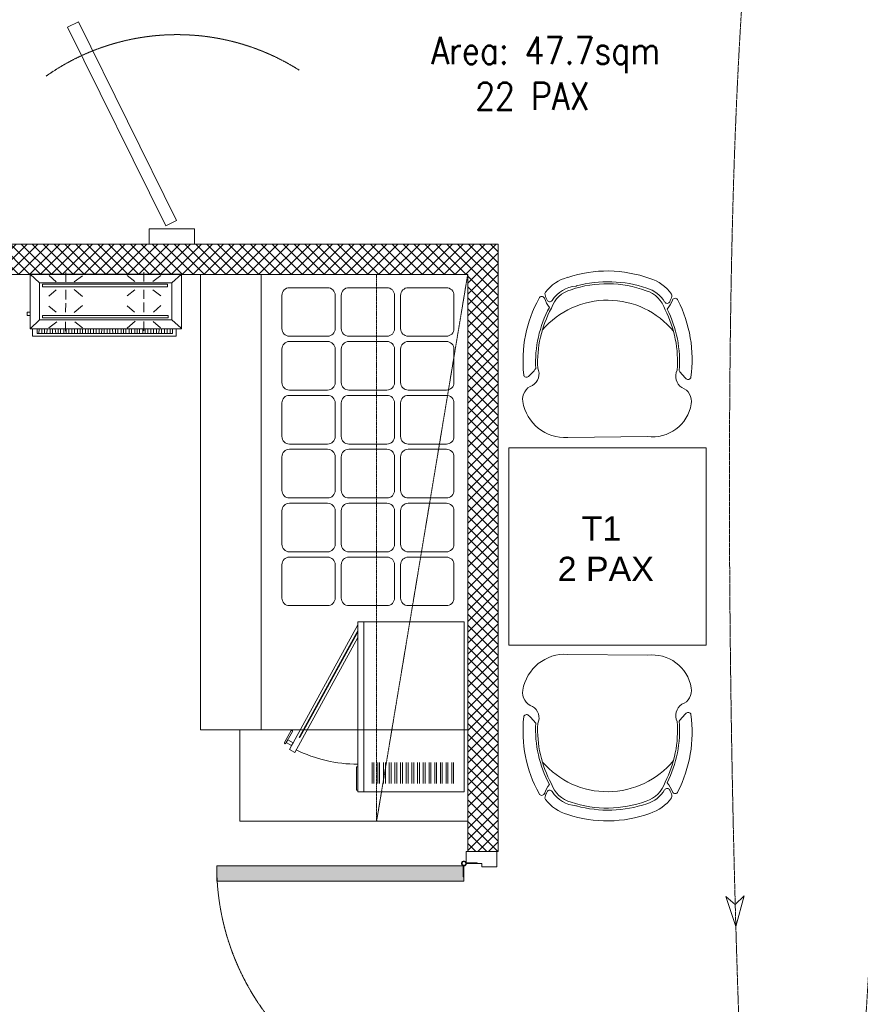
# Model space of a CAD drawing. Header units: millimetres. Extents: x 325 to 233617, y -9828 to 20555.
# Tile 17 of 45: x 118388 to 121156, y 8363 to 11604. Entities that reach past the tile are written whole.
import ezdxf

# ---------------------------------------------------------------- set-up
doc = ezdxf.new("R2010")
doc.units = ezdxf.units.MM
doc.header["$LTSCALE"] = 2.5
for name, pattern in [('( Hidden )', [0.375, 0.25, -0.125]), ('DASHDOT2', [0.5, 0.25, -0.125, 0, -0.125]), ('HIDDEN2', [4.7625, 3.175, -1.5875]), ('HIDDEN2 IDS', [1.666875, 1.11125, -0.555625]), ('HIDDENX2', [19.05, 12.7, -6.35])]:
    doc.linetypes.add(name, pattern=pattern)
for name, color, linetype, lineweight in [('ELEVATION 1', 143, 'Continuous', 18), ('FURNITURES', 30, 'Continuous', 15), ('HATCH LIGHT', 250, 'Continuous', 0), ('HATCH MEDIUM', 251, 'Continuous', 5), ('K Equipment', 30, 'Continuous', 9), ('ROOM TEXT', 7, 'Continuous', 5), ('TEXT', 40, 'Continuous', 0)]:
    doc.layers.add(name, color=color, linetype=linetype, lineweight=lineweight)
doc.styles.add('MTEXT', font='romans.shx', dxfattribs={"width": 0.85})
doc.styles.add('RG_3F_TITLE BLOCK_A1$0$A1 TBLOCK LBV$0$Style-arial', font='arial.ttf')

# ---------------------------------------------------------------- blocks, each defined once
blk = doc.blocks.new('04P-CH~1')
at = {"layer": 'FURNITURES'}
blk.add_line((-0.6031, 0.6002), (-0.3259, 0.597), dxfattribs=at)
for centre, radius, start, end in [((-0.6123, 0.4516), 0.1489, 86.4583, 170.8444), ((-0.3081, 0.4618), 0.1363, 9.1324, 97.5079), ((-0.2234, 0.474), 0.0508, 290.5941, 10.752), ((-0.7092, 0.4672), 0.0508, 170.8444, 251.0023), ((-0.7491, 0.3792), 0.0464, 334.7034, 59.6721), ((-0.181, 0.3871), 0.0464, 121.9243, 206.893), ((-0.3026, 0.3344), 0.456, 173.9296, 208.6243), ((-0.7462, 0.3807), 0.01, 46.5664, 168.9611), ((-0.9103, 0.2073), 0.2488, 38.0132, 46.5664), ((-0.6261, 0.3299), 0.456, 332.972, 7.6668), ((-0.0151, 0.2198), 0.2488, 135.03, 143.5831), ((-0.184, 0.3885), 0.01, 12.6352, 135.03), ((-0.3125, 0.3391), 0.4025, 176.9457, 208.3688), ((-0.3123, 0.339), 0.3954, 177.0537, 208.5232), ((-0.6165, 0.3348), 0.3954, 333.0732, 4.5427), ((-0.6164, 0.3348), 0.4025, 333.2275, 4.6507), ((-0.465, 0.421), 0.2985, 220.6848, 320.3883), ((-0.5509, 0.0634), 0.1433, 143.887, 158.5326), ((-0.5651, 0.1825), 0.1, 198.8658, 254.7715), ((-0.3595, 0.1854), 0.1, 286.8249, 342.7306), ((-0.3704, 0.0659), 0.1433, 23.0638, 37.7094), ((-0.6935, 0.1195), 0.01, 200.826, 338.5326), ((-0.6722, 0.1012), 0.01, 162.6985, 217.1873), ((-0.5509, 0.0634), 0.1371, 154.5721, 162.6985), ((-0.6657, 0.118), 0.01, 32.6756, 154.5721), ((-0.5651, 0.1825), 0.1095, 212.6756, 265.1902), ((-0.3595, 0.1854), 0.1095, 286.8249, 328.9208), ((-0.2571, 0.1237), 0.01, 27.0243, 148.9208), ((-0.3704, 0.0659), 0.1371, 18.8979, 27.0243), ((-0.2501, 0.1071), 0.01, 324.409, 18.8979), ((-0.2294, 0.126), 0.01, 203.0638, 340.7704), ((-0.5651, 0.1825), 0.1445, 217.1873, 254.7715), ((-0.4661, 0.4573), 0.3918, 251.3562, 290.2402), ((-0.5751, 0.0635), 0.01, 75.1708, 85.1902), ((-0.4624, 0.4792), 0.4208, 254.8305, 288.6631), ((-0.3595, 0.1854), 0.1445, 286.8249, 324.409), ((-0.4661, 0.456), 0.435, 251.649, 289.9474)]:
    blk.add_arc(centre, radius, start, end, dxfattribs=at)
blk = doc.blocks.new('*U74')
h = blk.add_hatch(color=252)
h.paths.add_polyline_path([(-0.0025, 0.0153, 0.724863), (-0.0025, 0), (-0.0025, -0.036), (-0.0005, -0.036), (-0.0005, -0.0004, 1.209796)])
h.paths.add_polyline_path([(-0.006, 0.0076, -1), (0.006, 0.0076, -1)], flags=16)
blk.add_hatch(color=252).paths.add_polyline_path([(0.0076, 0.0101, -0.06361), (0.008, 0.0081), (0.0436, 0.0081), (0.0436, 0.0101)])
blk.add_lwpolyline([(-0.0025, 0.0153, 0.723917), (-0.0025, 0), (-0.0025, -0.036), (-0.0005, -0.036), (-0.0005, -0.0004, 1.209796), (-0.0025, 0.0153)], format="xyb")
blk.add_lwpolyline([(0.008, 0.0081), (0.0436, 0.0081), (0.0436, 0.0101), (0.0076, 0.0101)])
blk.add_circle((0, 0.0076), 0.00604)
blk = doc.blocks.new('*U117')
h = blk.add_hatch(color=7)
h.dxf.hatch_style = 1
h.paths.add_polyline_path([(47.5, -8.5), (47.5, -822), (97.5, -822), (97.5, -8.5)])
for points in [[(50, 51), (50, 100), (0, 100), (0, 0), (39, 0), (39, 51), (50, 51)], [(850, 51), (850, 100), (900, 100), (900, 0), (861, 0), (861, 51), (850, 51)]]:
    blk.add_lwpolyline(points)
blk.add_lwpolyline([(47.5, -8.5), (47.5, -822), (97.5, -822), (97.5, -8.5)], close=True)
at = {"color": 8, "linetype": 'HIDDEN2 IDS', "ltscale": 0.5}
blk.add_arc((47.5, -8.5), 813.5, 270.0015, 0.5307, dxfattribs=at)
at = {"xscale": -1000, "yscale": 1000, "zscale": 1000, "rotation": 180}
blk.add_blockref('*U74', (39.5, -0.4), dxfattribs=at)
blk = doc.blocks.new('kjdfhjakld')
for points in [[(212.7, 83.3), (212.7, 106.6), (-261.8, 106.6), (-261.8, 83.3)], [(-261.8, 83.3), (-261.8, 106.6), (212.7, 106.6), (212.7, 83.3)], [(-241.7, 83.2), (-241.6, 97.6), (-241.6, 97.6)], [(-140.6, 84.7), (-140.5, 99.2), (-140.5, 99.2)], [(-132.6, 84.7), (-132.4, 99.1), (-132.4, 99.1)], [(-124.5, 84.6), (-124.4, 99), (-124.4, 99)], [(-114.1, 84.5), (-114, 98.9), (-114, 98.9)], [(-106.1, 84.4), (-106, 98.9), (-106, 98.9)], [(-95.7, 84.3), (-95.5, 98.8), (-95.5, 98.8)], [(-87.6, 84.3), (-87.5, 98.7), (-87.5, 98.7)], [(-79.6, 84.2), (-79.5, 98.7), (-79.5, 98.7)], [(-69.2, 84.1), (-69, 98.6), (-69, 98.6)], [(-61.1, 84), (-61, 98.5), (-61, 98.5)], [(-50.7, 84), (-52.2, 98.4), (-52.2, 98.4)], [(-42.7, 83.9), (-42.6, 98.3), (-42.6, 98.3)], [(-33.9, 83.8), (-33.7, 98.3), (-33.7, 98.3)], [(-23.4, 83.7), (-23.3, 98.2), (-23.3, 98.2)], [(-15.4, 83.7), (-15.3, 98.1), (-15.3, 98.1)], [(-7.4, 83.6), (-7.3, 98), (-7.3, 98)], [(3.1, 83.5), (3.2, 98), (3.2, 98)], [(11.1, 83.4), (11.2, 97.9), (11.2, 97.9)], [(21.5, 83.3), (21.6, 97.8), (21.6, 97.8)], [(29.5, 83.3), (29.7, 97.7), (29.7, 97.7)], [(37.6, 83.2), (37.7, 97.7), (37.7, 97.7)], [(48, 83.1), (48.1, 97.6), (48.1, 97.6)], [(165.2, 83.7), (165.3, 98.2), (165.3, 98.2)], [(173.2, 83.7), (173.3, 98.1), (173.3, 98.1)], [(182, 83.6), (182.2, 98), (182.2, 98)], [(191.7, 83.5), (191.8, 98), (191.8, 98)], [(-247.4, 52.9), (-278.2, 80.9), (-278.2, 80.9)], [(-231.3, 85.5), (-231.2, 97.5), (-231.2, 97.5)], [(-223.3, 85.4), (-223.2, 97.5), (-223.2, 97.5)], [(-212.8, 85.3), (-212.7, 97.4), (-212.7, 97.4)], [(-186, 58.2), (-210, 79.1), (-210, 79.1)], [(-204.8, 85.3), (-204.7, 97.3), (-204.7, 97.3)], [(-196.8, 85.2), (-196.7, 97.2), (-196.7, 97.2)], [(-186.3, 85.1), (-186.2, 97.1), (-186.2, 97.1)], [(-177.5, 85), (-177.4, 97.1), (-177.4, 97.1)], [(-167.9, 85), (-167.8, 97), (-167.8, 97)], [(-159.1, 84.9), (-159, 96.9), (-159, 96.9)], [(-154.7, 58.1), (-154.6, 89.4), (-154.6, 89.4)], [(-151, 84.8), (-150.9, 96.8), (-150.9, 96.8)], [(-125.8, 58), (-99.3, 80.4), (-99.3, 80.4)], [(73.2, 59.7), (48.4, 79.9), (48.4, 79.9)], [(56, 83.1), (56.1, 97.5), (56.1, 97.5)], [(64.9, 83), (65, 97.4), (65, 97.4)], [(74.5, 84.5), (74.6, 97.3), (74.6, 97.3)], [(83.3, 84.4), (83.4, 97.3), (83.4, 97.3)], [(93, 84.4), (93.1, 97.2), (93.1, 97.2)], [(101.8, 84.3), (101.9, 97.1), (101.9, 97.1)], [(103.7, 59.6), (103.8, 90.1), (103.8, 90.1)], [(109.8, 84.2), (109.9, 97), (109.9, 97)], [(120.2, 84.1), (120.4, 97), (120.4, 97)], [(128.3, 84.1), (128.4, 96.9), (128.4, 96.9)], [(132.6, 59.5), (159.2, 79.5), (159.2, 79.5)], [(138.7, 84), (136.4, 96.8), (136.4, 96.8)], [(146.7, 83.9), (146.8, 96.7), (146.8, 96.7)], [(154.8, 83.8), (154.9, 96.7), (154.9, 96.7)], [(190.4, 52.9), (221, 83.3), (221, 83.3)], [(220.8, 28), (231.2, 27.9), (231.3, 38.4), (220.8, 38.4)], [(-186.1, 27.7), (-210.3, 5.3), (-210.3, 5.3)], [(-154.8, 27.6), (-154.9, -3.7), (-154.9, -3.7)], [(-124.3, 27.5), (-99.5, 6.5), (-99.5, 6.5)], [(75.5, 28.4), (48.2, 6), (48.2, 6)], [(103.6, 28.3), (103.5, -2.2), (103.5, -2.2)], [(134.9, 28.2), (158.9, 8.1), (158.9, 8.1)], [(-183.9, -46.2), (-210.4, -26), (-210.4, -26)], [(-155.1, -46.3), (-155, -15.8), (-155, -15.8)], [(-124.6, -46.4), (-99.6, -26.4), (-99.6, -26.4)], [(75.3, -47), (48.1, -24.5), (48.1, -24.5)], [(103.4, -45.5), (103.5, -14.2), (103.5, -14.2)], [(134.7, -45.6), (158.8, -24.8), (158.8, -24.8)], [(-247.4, -69.3), (-278.8, -97.2), (-278.8, -97.2)], [(-184, -73.5), (-210.6, -93.4), (-210.6, -93.4)], [(-155.1, -73.6), (-155.2, -104.1), (-155.2, -104.1)], [(-124.6, -73.7), (-99.8, -93.8), (-99.8, -93.8)], [(75.2, -71.9), (47.9, -92.7), (47.9, -92.7)], [(103.3, -72), (103.2, -103.3), (103.2, -103.3)], [(134.6, -72.1), (158.6, -93), (158.6, -93)], [(190.4, -69.3), (220.4, -97.2), (220.4, -97.2)]]:
    blk.add_lwpolyline(points)
for points in [[(198.2, 97.9), (-249.8, 97.9), (-249.8, 83.3), (198.2, 83.2)], [(221, 83.3), (-278.8, 83.3), (-278.8, -97.2), (221, -97.2)], [(190.4, 52.9), (190.4, -69.3), (-247.4, -69.3), (-247.4, 52.9)], [(-247.4, -69.3), (190.4, -69.3), (190.4, 52.9), (-247.4, 52.9)], [(179.9, 46.6), (-235, 46.6), (-235, 38.3), (179.9, 38.3)], [(-235, 38.3), (179.9, 38.3), (179.9, 46.6), (-235, 46.6)], [(179.6, -56.2), (-233, -56.2), (-233, -64.5), (179.6, -64.5)], [(-233, -64.5), (179.6, -64.5), (179.6, -56.2), (-233, -56.2)]]:
    blk.add_lwpolyline(points, close=True)
blk = doc.blocks.new('existingdisplay01')
for points in [[(-1500, 680), (0, 680), (0, 880), (-1500, 880)], [(-1500, 680), (-1500, 0), (0, 0), (0, 680)]]:
    blk.add_lwpolyline(points, close=True)
for points in [[(-1065.5, 436.5, -0.414214), (-1090.5, 461.5), (-1090.5, 587.1, -0.414214), (-1065.5, 612.1), (-955.8, 612.1, -0.414214), (-930.8, 587.1), (-930.8, 461.5, -0.414214), (-955.8, 436.5), (-1065.5, 436.5)], [(-1065.5, 240.9, -0.414214), (-1090.5, 265.9), (-1090.5, 391.5, -0.414214), (-1065.5, 416.5), (-955.8, 416.5, -0.414214), (-930.8, 391.5), (-930.8, 265.9, -0.414214), (-955.8, 240.9), (-1065.5, 240.9)], [(-1065.5, 45.3, -0.414214), (-1090.5, 70.3), (-1090.5, 195.9, -0.414214), (-1065.5, 220.9), (-955.8, 220.9, -0.414214), (-930.8, 195.9), (-930.8, 70.3, -0.414214), (-955.8, 45.3), (-1065.5, 45.3)]]:
    blk.add_lwpolyline(points, format="xyb")
for points in [[(-913.6, 461.5), (-913.6, 587.1, -0.414214), (-888.6, 612.1), (-778.3, 612.1, -0.414214), (-753.3, 587.1), (-753.3, 461.5, -0.414214), (-778.3, 436.5), (-888.6, 436.5, -0.414214)], [(-736.1, 461.5), (-736.1, 587.1, -0.414214), (-711.1, 612.1), (-600.8, 612.1, -0.414214), (-575.8, 587.1), (-575.8, 461.5, -0.414214), (-600.8, 436.5), (-711.1, 436.5, -0.414214)], [(-398.3, 461.5), (-398.3, 587.1, 0.414214), (-423.3, 612.1), (-533.6, 612.1, 0.414214), (-558.6, 587.1), (-558.6, 461.5, 0.414214), (-533.6, 436.5), (-423.3, 436.5, 0.414214)], [(-220.8, 461.5), (-220.8, 587.1, 0.414214), (-245.8, 612.1), (-356.1, 612.1, 0.414214), (-381.1, 587.1), (-381.1, 461.5, 0.414214), (-356.1, 436.5), (-245.8, 436.5, 0.414214)], [(-44, 461.5), (-44, 587.1, 0.414214), (-69, 612.1), (-178.6, 612.1, 0.414214), (-203.6, 587.1), (-203.6, 461.5, 0.414214), (-178.6, 436.5), (-69, 436.5, 0.414214)], [(-913.6, 265.9), (-913.6, 391.5, -0.414214), (-888.6, 416.5), (-778.3, 416.5, -0.414214), (-753.3, 391.5), (-753.3, 265.9, -0.414214), (-778.3, 240.9), (-888.6, 240.9, -0.414214)], [(-736.1, 265.9), (-736.1, 391.5, -0.414214), (-711.1, 416.5), (-600.8, 416.5, -0.414214), (-575.8, 391.5), (-575.8, 265.9, -0.414214), (-600.8, 240.9), (-711.1, 240.9, -0.414214)], [(-398.3, 265.9), (-398.3, 391.5, 0.414214), (-423.3, 416.5), (-533.6, 416.5, 0.414214), (-558.6, 391.5), (-558.6, 265.9, 0.414214), (-533.6, 240.9), (-423.3, 240.9, 0.414214)], [(-220.8, 265.9), (-220.8, 391.5, 0.414214), (-245.8, 416.5), (-356.1, 416.5, 0.414214), (-381.1, 391.5), (-381.1, 265.9, 0.414214), (-356.1, 240.9), (-245.8, 240.9, 0.414214)], [(-44, 265.9), (-44, 391.5, 0.414214), (-69, 416.5), (-178.6, 416.5, 0.414214), (-203.6, 391.5), (-203.6, 265.9, 0.414214), (-178.6, 240.9), (-69, 240.9, 0.414214)], [(-913.6, 70.3), (-913.6, 195.9, -0.414214), (-888.6, 220.9), (-778.3, 220.9, -0.414214), (-753.3, 195.9), (-753.3, 70.3, -0.414214), (-778.3, 45.3), (-888.6, 45.3, -0.414214)], [(-736.1, 70.3), (-736.1, 195.9, -0.414214), (-711.1, 220.9), (-600.8, 220.9, -0.414214), (-575.8, 195.9), (-575.8, 70.3, -0.414214), (-600.8, 45.3), (-711.1, 45.3, -0.414214)], [(-398.3, 70.3), (-398.3, 195.9, 0.414214), (-423.3, 220.9), (-533.6, 220.9, 0.414214), (-558.6, 195.9), (-558.6, 70.3, 0.414214), (-533.6, 45.3), (-423.3, 45.3, 0.414214)], [(-220.8, 70.3), (-220.8, 195.9, 0.414214), (-245.8, 220.9), (-356.1, 220.9, 0.414214), (-381.1, 195.9), (-381.1, 70.3, 0.414214), (-356.1, 45.3), (-245.8, 45.3, 0.414214)], [(-44, 70.3), (-44, 195.9, 0.414214), (-69, 220.9), (-178.6, 220.9, 0.414214), (-203.6, 195.9), (-203.6, 70.3, 0.414214), (-178.6, 45.3), (-69, 45.3, 0.414214)]]:
    blk.add_lwpolyline(points, format="xyb", close=True)
blk = doc.blocks.new('SAA311A')
for p, q in [((8868, -106.88), (8874.92, -106.88)), ((8868, -107.5), (8874.92, -107.5)), ((8868, -108.75), (8874.92, -108.75)), ((8868, -109.37), (8874.92, -109.37)), ((8868, -110.62), (8874.92, -110.62)), ((8868, -111.25), (8874.92, -111.25)), ((8868, -112.5), (8874.92, -112.5)), ((8868, -113.12), (8874.92, -113.12)), ((8868, -114.38), (8874.92, -114.38)), ((8868, -115), (8874.92, -115)), ((8868, -116.25), (8874.92, -116.25)), ((8868, -116.87), (8874.92, -116.87)), ((8868, -118.12), (8874.92, -118.12)), ((8868, -118.75), (8874.92, -118.75)), ((8868, -120), (8874.92, -120)), ((8868, -120.62), (8874.92, -120.62)), ((8868, -121.88), (8874.92, -121.88)), ((8868, -122.5), (8874.92, -122.5)), ((8868, -123.75), (8874.92, -123.75)), ((8868, -124.37), (8874.92, -124.37)), ((8868, -125.62), (8874.92, -125.62)), ((8868, -126.25), (8874.92, -126.25)), ((8868, -127.5), (8874.92, -127.5)), ((8868, -128.12), (8874.92, -128.12)), ((8868, -129.38), (8874.92, -129.38)), ((8868, -130), (8874.92, -130)), ((8868, -131.25), (8874.92, -131.25)), ((8868, -131.87), (8874.92, -131.87)), ((8868, -133.12), (8874.92, -133.12)), ((8868, -133.75), (8874.92, -133.75)), ((8822.72, -138.42), (8863.74, -160.99)), ((8826.85, -138.42), (8864.7, -159.24)), ((8863.74, -160.99), (8864.7, -159.24))]:
    blk.add_line(p, q)
for points in [[(8877.66, -138.42), (8821.66, -138.42), (8821.66, -103.42), (8877.66, -103.42)], [(8877.66, -138.42), (8821.66, -138.42), (8821.66, -136.43), (8877.66, -136.43)], [(8862.43, -160.27), (8861.47, -162.01), (8860.6, -161.53), (8861.56, -159.79)]]:
    blk.add_lwpolyline(points, close=True)
at = {"const_width": 0.498}
blk.add_lwpolyline([(8859.86, -157.71), (8824.79, -138.42)], dxfattribs=at)
blk.add_lwpolyline([(8869.4, -138.42), (8869.4, -138.92), (8877.12, -138.92), (8877.12, -138.42)])
blk.add_lwpolyline([(8861.79, -162.47), (8861.79, -162.47, -0.414214), (8861.45, -162.57), (8857.53, -160.41, -0.414214), (8857.43, -160.07), (8857.43, -160.07, -0.414214), (8857.77, -159.97), (8861.69, -162.13, -0.414214)], format="xyb", close=True)
blk.add_arc((8822.72, -138.42), 45.86, 333.619, 0)

msp = doc.modelspace()

# ---------------------------------------------------------------- hatches: boundary and pattern name
at = {"layer": 'HATCH LIGHT'}
h = msp.add_hatch(dxfattribs=at)
h.set_pattern_fill('ANSI37', color=256, scale=8)
h.set_pattern_definition([(45, (117791.975, 7515.665), (-17.96051, 17.96051), []), (135, (117791.975, 7515.665), (-17.96051, -17.96051), [])])
h.paths.add_polyline_path([(119963.8, 7965.7), (119863.8, 7965.7), (119863.8, 5965.7), (119963.8, 5965.7)])
h.paths.add_polyline_path([(119863.8, 6030.7), (118813.8, 6030.7), (118814.5, 5965.7), (119863.8, 5965.7)])
h.paths.add_polyline_path([(118813.8, 6964.4), (118713.8, 6964.4), (118713.8, 6853.8), (118713.8, 6850.7), (118713.8, 6030.7), (117363.8, 6030.7), (117363.8, 7500.7), (118063.8, 7500.7), (118172.1, 7500.7), (118263.8, 7500.7), (118263.8, 7600.7), (117363.8, 7600.7), (117363.8, 10765.7), (117298.8, 10765.7), (117298.8, 5965.7), (118814.5, 5965.7), (118813.8, 6030.7)])
h.paths.add_polyline_path([(117698.8, 10765.7), (117699.6, 10765.7), (119863.8, 10765.7), (119863.8, 9165.7), (119863.8, 8865.7), (119963.8, 8865.7), (119963.8, 10865.7), (117698.8, 10865.7)])

# ---------------------------------------------------------------- linework, layer by layer
at = {"layer": 'ELEVATION 1'}
for p, q in [((117698.8, 10865.7), (119963.8, 10865.7)), ((119963.8, 10865.7), (119963.8, 8865.7)), ((117363.8, 10765.7), (119863.8, 10765.7)), ((119863.8, 10765.7), (119863.8, 8865.7)), ((119963.8, 8865.7), (119863.8, 8865.7))]:
    msp.add_line(p, q, dxfattribs=at)
at = {"layer": 'ELEVATION 1', "ltscale": 4}
msp.add_lwpolyline([(120746.4, 8618.5), (120773.6, 8719.3), (120744.4, 8691.3), (120713.6, 8717.6), (120746.4, 8618.5)], dxfattribs=at)
at = {"layer": 'ELEVATION 1', "linetype": '( Hidden )', "ltscale": 4}
msp.add_spline([(120954.1, 16189.2), (120496.6, 15708.2), (120498.9, 15411.9), (120831.7, 14898.8), (120929.6, 13034.1), (120738.2, 11044), (120984.1, 6514.2), (121163.5, 8156.7), (121200.2, 11386.8), (121293.3, 12833.9), (121955.2, 13797.9), (122431.3, 14104.8), (122844, 14487.8)], degree=3, dxfattribs=at)
at = {"layer": 'FURNITURES'}
for p, q in [((118813.8, 10915.7), (118813.8, 10865.7)), ((118963.8, 10915.7), (118813.8, 10915.7)), ((118963.8, 10865.7), (118963.8, 10915.7))]:
    msp.add_line(p, q, dxfattribs=at)
at = {"layer": 'FURNITURES', "ltscale": 1.5}
msp.add_lwpolyline([(118904.5, 10943.3), (118581.1, 11597.7), (118545.5, 11580.1), (118868.9, 10925.7)], close=True, dxfattribs=at)
at = {"layer": 'FURNITURES'}
for points in [[(120648.8, 9545.1), (120648.8, 10195.1), (119998.8, 10195.1), (119998.8, 9545.1)], [(119113.4, 9265.7), (119863.4, 9265.7), (119863.4, 8965.7), (119113.4, 8965.7)]]:
    msp.add_lwpolyline(points, close=True, dxfattribs=at)
at = {"layer": 'HATCH MEDIUM', "linetype": 'HIDDEN2', "ltscale": 0.15}
msp.add_arc((118906.3, 10805), 750, 57.6108, 125.0699, dxfattribs=at)
at = {"layer": 'K Equipment', "color": 252, "linetype": 'DASHDOT2', "lineweight": 5, "ltscale": 2}
msp.add_line((119863.4, 10765.7), (119563.4, 8965.7), dxfattribs=at)
msp.add_lwpolyline([(119563.4, 10765.7), (119563.4, 8965.7), (119863.4, 8965.7), (119863.4, 10765.7)], close=True, dxfattribs=at)

# ---------------------------------------------------------------- block references
at = {"layer": 'FURNITURES', "xscale": -946.5666576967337, "yscale": 946.5666576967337, "zscale": 946.5666576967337, "rotation": 180}
msp.add_blockref('04P-CH~1', (120763.5, 10796.8), dxfattribs=at)
at = {"layer": 'FURNITURES', "xscale": 946.5666576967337, "yscale": 946.5666576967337, "zscale": 946.5666576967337}
msp.add_blockref('04P-CH~1', (120763.5, 8946.6), dxfattribs=at)
at = {"layer": 'HATCH LIGHT', "linetype": 'HIDDENX2', "xscale": 0.99679135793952, "yscale": 0.99679135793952, "zscale": 0.99679135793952, "rotation": 180}
msp.add_blockref('kjdfhjakld', (118642.6, 10669), dxfattribs=at)
at = {"layer": 'HATCH MEDIUM', "extrusion": (0, 0, -1), "xscale": -1, "zscale": -1, "rotation": 89.99970790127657}
msp.add_blockref('*U117', (-119858.8, 8865.7), dxfattribs=at)
at = {"layer": 'K Equipment', "rotation": 90}
msp.add_blockref('existingdisplay01', (119863.4, 10765.7), dxfattribs=at)
at = {"layer": 'K Equipment', "linetype": 'DASHDOT2', "lineweight": 5, "ltscale": 2, "xscale": 10, "yscale": 10, "zscale": 10, "rotation": 270}
msp.add_blockref('SAA311A', (120885.9, 97838.8), dxfattribs=at)

# ---------------------------------------------------------------- texts
at = {"layer": 'ROOM TEXT', "insert": (119631.3, 11307.8, 0.2), "char_height": 90, "attachment_point": 7, "style": 'MTEXT'}
msp.add_mtext_dynamic_manual_height_columns('\\A1;{\\W1.805964; }Area: 47.7sqm\\P{\\W4.153583; }22 PAX', width=1162.931, gutter_width=1.8, heights=[0], dxfattribs=at)
at = {"layer": 'TEXT', "insert": (120050.6, 9969.5), "char_height": 80, "width": 503.309, "attachment_point": 1, "style": 'RG_3F_TITLE BLOCK_A1$0$A1 TBLOCK LBV$0$Style-arial'}
msp.add_mtext('{\\W6.046689; }T{\\fArial|b0|i0|c178|p39;1\\P{\\W2.514176; } 2} PAX', dxfattribs=at)

doc.saveas('drawing.dxf')
